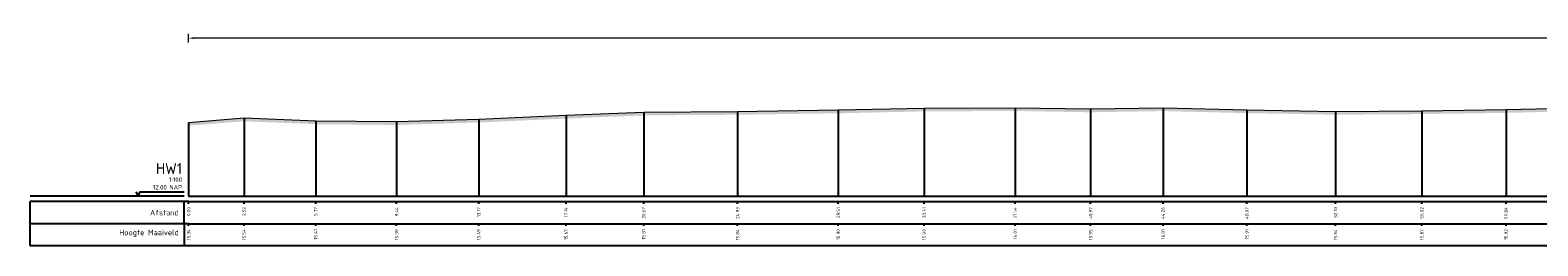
# Model space of a CAD drawing. Header units: metres. Extents: x 197883 to 206898, y 361907 to 364395.
# Tile 208 of 256: x 205777 to 205845, y 364383 to 364393. Entities that reach past the tile are written whole.
import ezdxf
from ezdxf.enums import TextEntityAlignment as Align

# ---------------------------------------------------------------- set-up
doc = ezdxf.new("R2010")
doc.units = ezdxf.units.M
doc.header["$PDMODE"] = 35
doc.header["$PDSIZE"] = 0.075
doc.layers.add('X-ME-AL-PROFIEL_HUIDIG MAAIVELD-GD', color=252, linetype='Continuous', lineweight=0)
doc.layers.add('X-XX-AL-DETAIL1-M', color=7, linetype='Continuous', lineweight=18)
doc.layers.add('X-ME-AL-PROFIELRASTER-S', color=7, linetype='Continuous')
doc.styles.add('NLCS-ISO-ANNOTATIVE-T18', font='NLCS-ISO.ttf', dxfattribs={"height": 1.8})
doc.styles.add('NLCS-ISO-M100-T25', font='NLCS-ISO.ttf', dxfattribs={"height": 0.25})
doc.dimstyles.new('NLCS-M100-T25-PIJL_L2_H1', dxfattribs={"dimscale": 0.1, "dimtxt": 2.5, "dimasz": 2.5, "dimexe": 2, "dimexo": 2, "dimgap": 0.7, "dimtad": 1, "dimzin": 0, "dimdsep": 46, "dimtxsty": 'NLCS-ISO-M100-T25', "dimcen": 0, "dimdle": 2, "dimclrd": 256, "dimclre": 256, "dimclrt": 256, "dimadec": 1, "dimazin": 0, "dimtfac": 1, "dimtdec": 3, "dimtofl": 0, "dimtmove": 0, "dimatfit": 3, "dimfxl": 2, "dimfxlon": 1, "dimtfillclr": 256, "dimtolj": 1, "dimtzin": 0, "dimlwd": -1, "dimlwe": -1, "dimarcsym": 0})

# ---------------------------------------------------------------- blocks, each defined once
blk = doc.blocks.new('SAL-PROFIELRASTER-D')
at = {"color": 0, "linetype": 'ByBlock', "lineweight": -2, "flags": 128}
for points in [[(-2, 0), (-72, 0)], [(-24, 2), (-23, 0), (-22, 2), (-2, 2)], [(-72, -12.5), (-72, -2.5)], [(0, -2.5), (-72, -2.5)], [(-2, -12.5), (-2, -2.5)], [(0, -12.5), (-72, -12.5)]]:
    blk.add_lwpolyline(points, dxfattribs=at)
at = {"color": 0, "linetype": 'ByBlock', "lineweight": -2, "style": 'NLCS-ISO-ANNOTATIVE-T18'}
blk.add_text('NAP', height=2, dxfattribs=at).set_placement((-3, 3), align=Align.RIGHT)
blk.add_text('Afstand', height=2.5, dxfattribs=at).set_placement((-4.5, -7.5), align=Align.MIDDLE_RIGHT)
for tag, height, p in [('PROFIELNR', 5, (-3, 10)), ('SCHAAL', 2, (-3, 6.5)), ('NAP', 2, (-9.94, 3))]:
    blk.add_attdef(tag, text='', height=height, dxfattribs=at).set_placement(p, align=Align.RIGHT)
blk = doc.blocks.new('SAL-PROFIELRASTER_BALK_EIND1-D')
at = {"color": 0, "linetype": 'ByBlock', "lineweight": -2, "flags": 128}
for points in [[(0, 0), (1, 0)], [(0, -2.5), (1, -2.5)], [(0, -12.5), (1, -12.5)]]:
    blk.add_lwpolyline(points, dxfattribs=at)
blk = doc.blocks.new('SAL-PROFIELRASTER_BALK-D')
at = {"color": 0, "linetype": 'ByBlock', "lineweight": -2}
for p, q in [((-72, -12.5), (-72, -2.5)), ((-2, -2.5), (-2, -12.5)), ((0, -12.5), (-72, -12.5))]:
    blk.add_line(p, q, dxfattribs=at)
at = {"color": 0, "linetype": 'ByBlock', "lineweight": -2, "style": 'NLCS-ISO-ANNOTATIVE-T18'}
for tag, height, p in [('TITEL1', 2.5, (-4.5, -6.5)), ('TITEL2', 1.5, (-4.5, -9.5))]:
    blk.add_attdef(tag, text='', height=height, dxfattribs=at).set_placement(p, align=Align.MIDDLE_RIGHT)
blk = doc.blocks.new('SAL-PROFIELRASTER_BALK_EIND2-D')
at = {"color": 0, "linetype": 'ByBlock', "lineweight": -2}
blk.add_line((1, -12.5), (0, -12.5), dxfattribs=at)
blk = doc.blocks.new('SAL-PROFIELRASTER_BALK_DATA-D')
at = {"color": 0, "linetype": 'ByBlock', "lineweight": -2}
blk.add_lwpolyline([(0, -3.5), (0, -2.5)], dxfattribs=at)
at = {"color": 0, "linetype": 'ByBlock', "lineweight": -2, "style": 'NLCS-ISO-ANNOTATIVE-T18'}
blk.add_attdef('GETAL', text='', height=1.5, rotation=90, dxfattribs=at).set_placement((0.75, -5), align=Align.RIGHT)
blk = doc.blocks.new('SAL-PROFIELRASTER_AANHAAL-D')
at = {"color": 9, "linetype": 'ByBlock', "lineweight": -2, "flags": 128}
blk.add_lwpolyline([(0, 1), (0, 0)], dxfattribs=at)
blk = doc.blocks.new('*D243')
at = {"layer": 'Defpoints', "color": 0, "transparency": 16777216}
for p in [(205783.859, 364392.353), (205783.859, 364385.194), (206171.207, 364385.194)]:
    blk.add_point(p, dxfattribs=at)
at = {"layer": 'X-XX-AL-DETAIL1-M', "color": 253, "transparency": 16777216}
for p, q in [((205783.859, 364392.153), (205783.859, 364392.553)), ((206170.957, 364392.353), (205784.109, 364392.353)), ((206171.207, 364392.153), (206171.207, 364392.553))]:
    blk.add_line(p, q, dxfattribs=at)
for points in [[(205784.109, 364392.394), (205784.109, 364392.311), (205783.859, 364392.353)], [(206170.957, 364392.394), (206170.957, 364392.311), (206171.207, 364392.353)]]:
    blk.add_solid(points, dxfattribs=at)
at = {"layer": 'X-XX-AL-DETAIL1-M', "color": 253, "transparency": 16777216, "insert": (205889.45, 364392.548), "char_height": 0.25, "attachment_point": 5, "style": 'NLCS-ISO-M100-T25'}
blk.add_mtext('\\A1;Gras', dxfattribs=at)

msp = doc.modelspace()

# ---------------------------------------------------------------- hatches: boundary and pattern name
at = {"layer": 'X-ME-AL-PROFIEL_HUIDIG MAAIVELD-GD'}
h = msp.add_hatch(dxfattribs=at)
h.set_pattern_fill('AGR-MAAIVELD', color=256, scale=0.05, pattern_type=2)
h.set_pattern_definition([(45, (0, 23.45443), (-0.25000007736, 0.25000007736), []), (45, (-0.0357, 23.49015), (0, 0.50000015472), [0.3535535, -0.3535535]), (45, (-0.07143, 23.52586), (0, 0.50000015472), [0.3535535, -0.3535535]), (45, (-0.10764, 23.56208), (0, 0.50000015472), [0.3535535, -0.3535535]), (45, (-0.14286, 23.5973), (0, 0.50000015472), [0.3535535, -0.3535535]), (45, (-0.17857, 23.633), (0, 0.50000015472), [0.3535535, -0.3535535]), (45, (-0.2143, 23.66872), (0, 0.50000015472), [0.3535535, -0.3535535]), (315, (0, 23.45443), (0.25000007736, 0.25000007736), []), (315, (0.0357, 23.49015), (0.50000015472, -1e-16), [0.3535535, -0.3535535]), (315, (0.07143, 23.52586), (0.50000015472, -1e-16), [0.3535535, -0.3535535]), (315, (0.10764, 23.56208), (0.50000015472, -1e-16), [0.3535535, -0.3535535]), (315, (0.14286, 23.5973), (0.50000015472, -1e-16), [0.3535535, -0.3535535]), (315, (0.17857, 23.633), (0.50000015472, -1e-16), [0.3535535, -0.3535535]), (315, (0.2143, 23.66872), (0.50000015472, -1e-16), [0.3535535, -0.3535535])])
h.paths.add_polyline_path([(206171.207, 364388.242), (206171.207, 364388.092), (206168.768, 364388.13), (206167.246, 364388.048), (206164.445, 364388.154), (206161.657, 364388.249), (206158.942, 364388.409), (206156.155, 364388.543), (206153.362, 364388.713), (206150.43, 364388.88), (206147.42, 364389.05), (206144.576, 364389.177), (206141.734, 364389.435), (206138.218, 364389.638), (206134.691, 364389.79), (206130.992, 364389.812), (206128.061, 364389.841), (206124.826, 364389.752), (206121.683, 364389.732), (206118.545, 364389.708), (206114.591, 364389.769), (206110.867, 364389.792), (206106.693, 364389.734), (206103.107, 364389.718), (206099.169, 364389.703), (206095.442, 364389.595), (206091.707, 364389.484), (206087.85, 364389.383), (206084.102, 364389.345), (206080.69, 364389.305), (206077.239, 364389.291), (206073.858, 364389.23), (206070.94, 364389.163), (206067.452, 364389.203), (206064.26, 364389.194), (206061.168, 364389.19), (206057.221, 364389.193), (206053.888, 364389.127), (206050.806, 364389.099), (206047.746, 364389.088), (206044.325, 364389.112), (206041.065, 364389.091), (206037.959, 364389.076), (206035.498, 364389.005), (206032.535, 364388.995), (206029.215, 364388.976), (206026.339, 364389.008), (206022.973, 364389.042), (206019.921, 364389.122), (206016.785, 364389.137), (206013.776, 364389.195), (206010.613, 364389.244), (206007.756, 364389.315), (206004.656, 364389.393), (206000.574, 364389.506), (205997.253, 364389.6), (205994.034, 364389.596), (205990.119, 364389.62), (205986.627, 364389.641), (205983.535, 364389.535), (205979.638, 364389.557), (205976.138, 364389.63), (205972.966, 364389.576), (205969.267, 364389.621), (205965.283, 364389.507), (205961.231, 364389.49), (205957.433, 364389.402), (205953.63, 364389.158), (205949.284, 364388.787), (205945.328, 364388.505), (205940.977, 364388.291), (205937.68, 364388.198), (205934.283, 364387.868), (205930.633, 364387.641), (205924.964, 364387.495), (205922.096, 364387.406), (205919.582, 364387.329), (205918.501, 364387.713), (205915.416, 364387.811), (205911.798, 364387.763), (205908.49, 364387.803), (205905.007, 364387.906), (205901.042, 364387.889), (205897.696, 364387.856), (205894.342, 364387.896), (205890.691, 364387.818), (205887.086, 364387.843), (205883.616, 364387.744), (205880.299, 364387.743), (205876.996, 364387.678), (205873.856, 364387.655), (205870.993, 364387.68), (205867.616, 364388.098), (205865.021, 364388.371), (205863.057, 364387.973), (205861.435, 364388.1), (205859.099, 364388.546), (205855.688, 364388.943), (205851.43, 364389.079), (205847.165, 364389.046), (205843.7, 364388.967), (205839.878, 364388.911), (205835.955, 364388.884), (205831.932, 364388.954), (205828.12, 364389.049), (205824.83, 364388.993), (205821.403, 364389.052), (205817.267, 364389.035), (205813.366, 364388.947), (205808.794, 364388.882), (205804.53, 364388.852), (205801.002, 364388.711), (205797.033, 364388.532), (205793.304, 364388.419), (205789.633, 364388.455), (205786.376, 364388.588), (205783.859, 364388.386), (205783.859, 364388.536), (205786.376, 364388.738), (205789.633, 364388.605), (205793.304, 364388.569), (205797.033, 364388.682), (205801.002, 364388.861), (205804.53, 364389.002), (205808.794, 364389.032), (205813.366, 364389.097), (205817.267, 364389.185), (205821.403, 364389.202), (205824.83, 364389.143), (205828.12, 364389.199), (205831.932, 364389.104), (205835.955, 364389.034), (205839.878, 364389.061), (205843.7, 364389.117), (205847.165, 364389.196), (205851.43, 364389.229), (205855.688, 364389.093), (205859.099, 364388.696), (205861.435, 364388.25), (205863.057, 364388.123), (205865.021, 364388.521), (205867.616, 364388.248), (205870.993, 364387.83), (205873.856, 364387.805), (205876.996, 364387.828), (205880.299, 364387.893), (205883.616, 364387.894), (205887.086, 364387.993), (205890.691, 364387.968), (205894.342, 364388.046), (205897.696, 364388.006), (205901.042, 364388.039), (205905.007, 364388.056), (205908.49, 364387.953), (205911.798, 364387.913), (205915.416, 364387.961), (205918.501, 364387.863), (205919.582, 364387.479), (205922.096, 364387.556), (205924.964, 364387.645), (205930.633, 364387.791), (205934.283, 364388.018), (205937.68, 364388.348), (205940.977, 364388.441), (205945.328, 364388.655), (205949.284, 364388.937), (205953.63, 364389.308), (205957.433, 364389.552), (205961.231, 364389.64), (205965.283, 364389.657), (205969.267, 364389.771), (205972.966, 364389.726), (205976.138, 364389.78), (205979.638, 364389.707), (205983.535, 364389.685), (205986.627, 364389.791), (205990.119, 364389.77), (205994.034, 364389.746), (205997.253, 364389.75), (206000.574, 364389.656), (206004.656, 364389.543), (206007.756, 364389.465), (206010.613, 364389.394), (206013.776, 364389.345), (206016.785, 364389.287), (206019.921, 364389.272), (206022.973, 364389.192), (206026.339, 364389.158), (206029.215, 364389.126), (206032.535, 364389.145), (206035.498, 364389.155), (206037.959, 364389.226), (206041.065, 364389.241), (206044.325, 364389.262), (206047.746, 364389.238), (206050.806, 364389.249), (206053.888, 364389.277), (206057.221, 364389.343), (206061.168, 364389.34), (206064.26, 364389.344), (206067.452, 364389.353), (206070.94, 364389.313), (206073.858, 364389.38), (206077.239, 364389.441), (206080.69, 364389.455), (206084.102, 364389.495), (206087.85, 364389.533), (206091.707, 364389.634), (206095.442, 364389.745), (206099.169, 364389.853), (206103.107, 364389.868), (206106.693, 364389.884), (206110.867, 364389.942), (206114.591, 364389.919), (206118.545, 364389.858), (206121.683, 364389.882), (206124.826, 364389.902), (206128.061, 364389.991), (206130.992, 364389.962), (206134.691, 364389.94), (206138.218, 364389.788), (206141.734, 364389.585), (206144.576, 364389.327), (206147.42, 364389.2), (206150.43, 364389.03), (206153.362, 364388.863), (206156.155, 364388.693), (206158.942, 364388.559), (206161.657, 364388.399), (206164.445, 364388.304), (206167.246, 364388.198), (206168.768, 364388.28)])

# ---------------------------------------------------------------- linework, layer by layer
msp.add_lwpolyline([(205783.859, 364388.536), (205786.376, 364388.738), (205789.633, 364388.605), (205793.304, 364388.569), (205797.033, 364388.682), (205801.002, 364388.861), (205804.53, 364389.002), (205808.794, 364389.032), (205813.366, 364389.097), (205817.267, 364389.185), (205821.403, 364389.202), (205824.83, 364389.143), (205828.12, 364389.199), (205831.932, 364389.104), (205835.955, 364389.034), (205839.878, 364389.061), (205843.7, 364389.117), (205847.165, 364389.196)], dxfattribs=at)

# ---------------------------------------------------------------- block references
at = {"layer": 'X-ME-AL-PROFIELRASTER-S'}
for p, yscale in [((205783.859, 364385.194), 3.342000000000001), ((205786.376, 364385.194), 3.544), ((205789.633, 364385.194), 3.411), ((205793.304, 364385.194), 3.375), ((205797.033, 364385.194), 3.488), ((205801.002, 364385.194), 3.667), ((205804.53, 364385.194), 3.808), ((205808.794, 364385.194), 3.837999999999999), ((205813.366, 364385.194), 3.903), ((205817.267, 364385.194), 3.991), ((205821.403, 364385.194), 4.007999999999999), ((205824.83, 364385.194), 3.949), ((205828.12, 364385.194), 4.004999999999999), ((205831.932, 364385.194), 3.91), ((205835.955, 364385.194), 3.84), ((205839.878, 364385.194), 3.867000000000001), ((205843.7, 364385.194), 3.923)]:
    msp.add_blockref('SAL-PROFIELRASTER_AANHAAL-D', p, dxfattribs=dict(at, yscale=yscale))
at = {"layer": 'X-ME-AL-PROFIELRASTER-S', "xscale": 0.1, "yscale": 0.1, "zscale": 0.1}
for name, p, values in [('SAL-PROFIELRASTER-D', (205783.859, 364385.194), {'PROFIELNR': 'HW1', 'SCHAAL': '1:100', 'NAP': '12.00'}), ('SAL-PROFIELRASTER_BALK_DATA-D', (205783.859, 364385.194), {'GETAL': '0.00'}), ('SAL-PROFIELRASTER_BALK_DATA-D', (205786.376, 364385.194), {'GETAL': '2.52'}), ('SAL-PROFIELRASTER_BALK_DATA-D', (205789.633, 364385.194), {'GETAL': '5.77'}), ('SAL-PROFIELRASTER_BALK_DATA-D', (205793.304, 364385.194), {'GETAL': '9.44'}), ('SAL-PROFIELRASTER_BALK_DATA-D', (205797.033, 364385.194), {'GETAL': '13.17'}), ('SAL-PROFIELRASTER_BALK_DATA-D', (205801.002, 364385.194), {'GETAL': '17.14'}), ('SAL-PROFIELRASTER_BALK_DATA-D', (205804.53, 364385.194), {'GETAL': '20.67'}), ('SAL-PROFIELRASTER_BALK_DATA-D', (205808.794, 364385.194), {'GETAL': '24.93'}), ('SAL-PROFIELRASTER_BALK_DATA-D', (205813.366, 364385.194), {'GETAL': '29.51'}), ('SAL-PROFIELRASTER_BALK_DATA-D', (205817.267, 364385.194), {'GETAL': '33.41'}), ('SAL-PROFIELRASTER_BALK_DATA-D', (205821.403, 364385.194), {'GETAL': '37.54'}), ('SAL-PROFIELRASTER_BALK_DATA-D', (205824.83, 364385.194), {'GETAL': '40.97'}), ('SAL-PROFIELRASTER_BALK_DATA-D', (205828.12, 364385.194), {'GETAL': '44.26'}), ('SAL-PROFIELRASTER_BALK_DATA-D', (205831.932, 364385.194), {'GETAL': '48.07'}), ('SAL-PROFIELRASTER_BALK_DATA-D', (205835.955, 364385.194), {'GETAL': '52.10'}), ('SAL-PROFIELRASTER_BALK_DATA-D', (205839.878, 364385.194), {'GETAL': '56.02'}), ('SAL-PROFIELRASTER_BALK_DATA-D', (205843.7, 364385.194), {'GETAL': '59.84'}), ('SAL-PROFIELRASTER_BALK-D', (205783.859, 364384.194), {'TITEL1': 'Hoogte Maaiveld'}), ('SAL-PROFIELRASTER_BALK_DATA-D', (205783.859, 364384.194), {'GETAL': '15.34'}), ('SAL-PROFIELRASTER_BALK_DATA-D', (205786.376, 364384.194), {'GETAL': '15.54'}), ('SAL-PROFIELRASTER_BALK_DATA-D', (205789.633, 364384.194), {'GETAL': '15.41'}), ('SAL-PROFIELRASTER_BALK_DATA-D', (205793.304, 364384.194), {'GETAL': '15.38'}), ('SAL-PROFIELRASTER_BALK_DATA-D', (205797.033, 364384.194), {'GETAL': '15.49'}), ('SAL-PROFIELRASTER_BALK_DATA-D', (205801.002, 364384.194), {'GETAL': '15.67'}), ('SAL-PROFIELRASTER_BALK_DATA-D', (205804.53, 364384.194), {'GETAL': '15.81'}), ('SAL-PROFIELRASTER_BALK_DATA-D', (205808.794, 364384.194), {'GETAL': '15.84'}), ('SAL-PROFIELRASTER_BALK_DATA-D', (205813.366, 364384.194), {'GETAL': '15.90'}), ('SAL-PROFIELRASTER_BALK_DATA-D', (205817.267, 364384.194), {'GETAL': '15.99'}), ('SAL-PROFIELRASTER_BALK_DATA-D', (205821.403, 364384.194), {'GETAL': '16.01'}), ('SAL-PROFIELRASTER_BALK_DATA-D', (205824.83, 364384.194), {'GETAL': '15.95'}), ('SAL-PROFIELRASTER_BALK_DATA-D', (205828.12, 364384.194), {'GETAL': '16.01'}), ('SAL-PROFIELRASTER_BALK_DATA-D', (205831.932, 364384.194), {'GETAL': '15.91'}), ('SAL-PROFIELRASTER_BALK_DATA-D', (205835.955, 364384.194), {'GETAL': '15.84'}), ('SAL-PROFIELRASTER_BALK_DATA-D', (205839.878, 364384.194), {'GETAL': '15.87'}), ('SAL-PROFIELRASTER_BALK_DATA-D', (205843.7, 364384.194), {'GETAL': '15.92'})]:
    msp.add_blockref(name, p, dxfattribs=at).add_auto_attribs(values)
at = {"layer": 'X-ME-AL-PROFIELRASTER-S', "xscale": 387.9734933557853, "yscale": 0.1, "zscale": 387.9734933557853}
for name, p in [('SAL-PROFIELRASTER_BALK_EIND1-D', (205783.859, 364385.194)), ('SAL-PROFIELRASTER_BALK_EIND2-D', (205783.859, 364384.194))]:
    msp.add_blockref(name, p, dxfattribs=at)

# ---------------------------------------------------------------- dimensions: what is measured, and where the dimension line sits
at = {"layer": 'X-XX-AL-DETAIL1-M', "color": 253}
dim = msp.add_linear_dim(base=(205783.859, 364392.353), p1=(206171.207, 364385.194), p2=(205783.859, 364385.194), text='Gras', dimstyle='NLCS-M100-T25-PIJL_L2_H1', override={"dimclrd": 253, "dimclre": 253, "dimclrt": 253}, dxfattribs=at)
dim.commit()
dim.dimension.update_dxf_attribs({"geometry": '*D243', "text_midpoint": (205889.45, 364392.353), "dimtype": 160})

doc.saveas('drawing.dxf')
